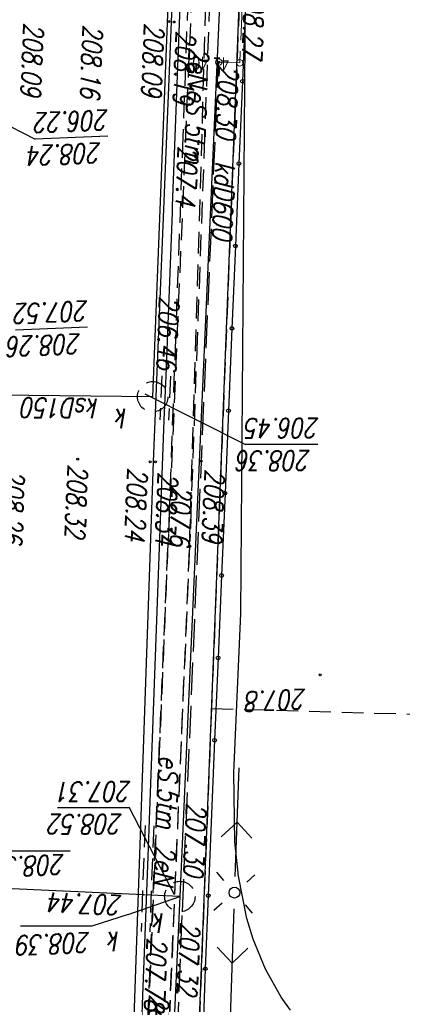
# Model space of a CAD drawing. Extents: x -110 to 11927435, y -6590197 to 5675023.
# Tile 45 of 71: x -74 to -56, y -240 to -194. Entities that reach past the tile are written whole.
import ezdxf
from ezdxf.enums import TextEntityAlignment as Align

# ---------------------------------------------------------------- set-up
doc = ezdxf.new("R2010")
doc.units = 0
doc.header["$PDMODE"] = 33
doc.header["$PDSIZE"] = 0.3
for name, pattern in [('BGT', [0]), ('KOC', [2, 1.5, -0.5]), ('KOJ', [0]), ('KOU', [1.5, 1, -0.5]), ('UBE', [1.5, 1, -0.5]), ('UOK', [1.5, 1, -0.5]), ('UPE', [0]), ('UPK', [0]), ('WRC', [0])]:
    doc.linetypes.add(name, pattern=pattern)
doc.layers.get('0').update_dxf_attribs({"color": 250, "linetype": 'CONTINUOUS', "lineweight": 100})
doc.layers.add('_0', color=7, linetype='CONTINUOUS')
for name, color, linetype, lineweight, plot in [('PP$$O', 209, 'CONTINUOUS', 13, False), ('PPULO', 181, 'CONTINUOUS', 13, False), ('PPULP', 181, 'CONTINUOUS', 13, False)]:
    doc.layers.add(name, color=color, linetype=linetype, lineweight=lineweight, plot=plot)
doc.styles.add('K1_ACAD', font='romans.shx', dxfattribs={"width": 0.8, "oblique": 12})
doc.styles.add('OPIS_PIK', font='txt', dxfattribs={"width": 0.8, "height": 1.2})
doc.styles.get("Standard").update_dxf_attribs({"font": 'Simplex.SHX', "width": 0.75})

# ---------------------------------------------------------------- blocks, each defined once
blk = doc.blocks.new('other_WSU')
at = {"linetype": 'Continuous'}
blk.add_circle((0, 0), 0.045, dxfattribs=at)
blk = doc.blocks.new('other_WSP')
at = {"linetype": 'Continuous'}
blk.add_circle((0, 0), 0.045, dxfattribs=at)
blk = doc.blocks.new('other_SLS')
at = {"linetype": 'Continuous'}
blk.add_circle((0, 0), 0.25, dxfattribs=at)
blk = doc.blocks.new('other_PNN')
at = {"linetype": 'Continuous'}
for p, q in [((3.25, 0), (2.5429, 0.7071)), ((0.75, 0), (5.75, 0)), ((3.25, 0), (2.5429, -0.7071))]:
    blk.add_line(p, q, dxfattribs=at)
blk = doc.blocks.new('other_LAT')
at = {"linetype": 'Continuous'}
for p, q in [((0, 0.75), (0, 1.25)), ((-1.25, 0), (-0.75, 0)), ((0.75, 0), (1.25, 0)), ((0, -0.75), (0, -1.25))]:
    blk.add_line(p, q, dxfattribs=at)
blk = doc.blocks.new('other_UGE')
at = {"linetype": 'Continuous'}
blk.add_circle((0, 0), 0.0625, dxfattribs=at)
blk = doc.blocks.new('PIK_UL')
at = {"layer": 'PPULP'}
blk.add_point((0, 0), dxfattribs=at)
at = {"layer": 'PP$$O', "oblique": 15, "width": 0.8, "flags": 1}
blk.add_attdef('KOD', (1, -1.3), '', height=0.5, dxfattribs=at)
at = {"layer": 'PPULO', "color": 0, "style": 'OPIS_PIK', "width": 0.8}
blk.add_attdef('NR_PKT', (1, -0.5), '', height=1.2, dxfattribs=at)
blk = doc.blocks.new('mdcp Łuszczanowiece')
at = {"layer": '_0', "linetype": 'UPK'}
for p, q in [((6591217.688, 5674909.657), (6591219.804, 5674954.603)), ((6591220.074, 5674910.491), (6591217.688, 5674909.657)), ((6591215.424, 5674858.608), (6591217.688, 5674909.657)), ((6591217.688, 5674909.657), (6591226.482, 5674909.258)), ((6591218.938, 5674886.622), (6591218.045, 5674864.199)), ((6591218.938, 5674886.622), (6591232.468, 5674886.484))]:
    blk.add_line(p, q, dxfattribs=at)
at = {"layer": '_0', "linetype": 'UBE'}
for p, q in [((6591217.24, 5674893.52), (6591218.77, 5674928.79)), ((6591219.68, 5674928.79), (6591218.21, 5674893.01)), ((6591218.348, 5674919.931), (6591217.975, 5674911.051)), ((6591219.347, 5674919.889), (6591218.975, 5674911.009)), ((6591217.975, 5674911.051), (6591217.603, 5674902.171)), ((6591218.893, 5674906.399), (6591219.076, 5674911.288)), ((6591219.293, 5674906.384), (6591219.476, 5674911.273)), ((6591218.975, 5674911.009), (6591218.602, 5674902.129)), ((6591217.603, 5674902.171), (6591217.23, 5674893.291)), ((6591218.602, 5674902.129), (6591218.23, 5674893.249)), ((6591217.24, 5674893.52), (6591216.11, 5674856.06)), ((6591216.63, 5674855.93), (6591218.21, 5674893.01)), ((6591216.89, 5674883.968), (6591217.23, 5674893.288)), ((6591217.89, 5674883.932), (6591218.23, 5674893.252)), ((6591218.122, 5674885.669), (6591218.207, 5674887.705)), ((6591218.522, 5674885.653), (6591218.607, 5674887.688)), ((6591216.55, 5674874.648), (6591216.89, 5674883.968)), ((6591217.55, 5674874.612), (6591217.89, 5674883.932)), ((6591216.21, 5674865.328), (6591216.55, 5674874.648)), ((6591217.21, 5674865.292), (6591217.55, 5674874.612))]:
    blk.add_line(p, q, dxfattribs=at)
at = {"layer": '_0', "linetype": 'UPE'}
for p, q in [((6591219.935, 5674928.158), (6591219.403, 5674914.626)), ((6591219.403, 5674914.626), (6591219.176, 5674908.647)), ((6591219.176, 5674908.647), (6591218.407, 5674887.696)), ((6591218.407, 5674887.696), (6591218.322, 5674885.661)), ((6591218.322, 5674885.661), (6591218.032, 5674878.131)), ((6591218.032, 5674878.131), (6591218.021, 5674877.836)), ((6591218.021, 5674877.836), (6591217.551, 5674865.35))]:
    blk.add_line(p, q, dxfattribs=at)
at = {"layer": '_0'}
blk.add_line((6591216.91, 5674918.49), (6591213.55, 5674832.79), dxfattribs=at)
at = {"layer": '_0', "linetype": 'KOU'}
for p, q in [((6591216.23, 5674900.99), (6591216.91, 5674918.49)), ((6591216.23, 5674900.99), (6591190.86, 5674901.7)), ((6591214.42, 5674855.05), (6591216.23, 5674900.99))]:
    blk.add_line(p, q, dxfattribs=at)
at = {"layer": '_0', "linetype": 'KOC'}
for p, q in [((6591217.87, 5674918.03), (6591217.572, 5674910.356)), ((6591217.572, 5674910.356), (6591215.911, 5674871.201))]:
    blk.add_line(p, q, dxfattribs=at)
at = {"layer": '_0', "linetype": 'KOJ'}
for p, q in [((6591218.917, 5674889.619), (6591219.91, 5674918.12)), ((6591216.631, 5674834.051), (6591218.917, 5674889.619))]:
    blk.add_line(p, q, dxfattribs=at)
at = {"layer": '_0', "linetype": 'BGT'}
for p, q in [((6591216.515, 5674912.984), (6591216.648, 5674916.35)), ((6591216.381, 5674909.618), (6591216.515, 5674912.984)), ((6591216.248, 5674906.252), (6591216.381, 5674909.618)), ((6591216.088, 5674902.456), (6591216.248, 5674906.252)), ((6591215.928, 5674898.659), (6591216.088, 5674902.456)), ((6591215.767, 5674894.862), (6591215.928, 5674898.659)), ((6591215.607, 5674891.066), (6591215.767, 5674894.862)), ((6591215.447, 5674887.269), (6591215.607, 5674891.066)), ((6591215.287, 5674883.472), (6591215.447, 5674887.269)), ((6591215.127, 5674879.675), (6591215.287, 5674883.472)), ((6591214.966, 5674875.879), (6591215.127, 5674879.675)), ((6591214.806, 5674872.082), (6591214.966, 5674875.879)), ((6591214.646, 5674868.285), (6591214.806, 5674872.082))]:
    blk.add_line(p, q, dxfattribs=at)
at = {"layer": '_0', "linetype": 'WRC'}
for p, q in [((6591212.593, 5674914.897), (6591213.019, 5674914.297)), ((6591213.019, 5674914.297), (6591213.748, 5674913.006)), ((6591213.748, 5674913.006), (6591214.314, 5674911.625)), ((6591214.314, 5674911.625), (6591214.605, 5674910.67)), ((6591214.605, 5674910.67), (6591214.988, 5674908.724)), ((6591214.988, 5674908.724), (6591215.148, 5674907.14)), ((6591215.148, 5674907.14), (6591215.207, 5674903.959)), ((6591215.207, 5674903.959), (6591214.884, 5674896.616)), ((6591214.884, 5674896.616), (6591214.589, 5674859.343))]:
    blk.add_line(p, q, dxfattribs=at)
at = {"layer": '_0', "linetype": 'Continuous'}
for p, q in [((6591220.074, 5674910.491), (6591221.739, 5674911.02)), ((6591221.739, 5674911.02), (6591225.029, 5674911.02)), ((6591217.93, 5674909.576), (6591220, 5674905.574)), ((6591222.74, 5674907.567), (6591226.03, 5674907.567)), ((6591220, 5674905.574), (6591223.323, 5674905.574)), ((6591211.335, 5674888.821), (6591214.657, 5674888.821)), ((6591219.298, 5674886.492), (6591214.657, 5674888.821)), ((6591221.943, 5674883.415), (6591225.263, 5674883.554)), ((6591221.008, 5674874.618), (6591224.359, 5674874.758)), ((6591231.567, 5674871.031), (6591224.359, 5674874.758))]:
    blk.add_line(p, q, dxfattribs=at)
at = {"layer": '_0', "color": 7, "linetype": 'KOC', "lineweight": 18, "flags": 128}
blk.add_lwpolyline([(6591215.73, 5674867.62), (6591214.772, 5674867.657), (6591214.93, 5674871.238), (6591215.899, 5674871.201)], dxfattribs=at)
at = {"layer": '_0', "linetype": 'BGT'}
for centre in [(6591216.515, 5674912.984), (6591216.381, 5674909.618), (6591216.088, 5674902.456), (6591215.928, 5674898.659), (6591215.767, 5674894.862), (6591215.607, 5674891.066), (6591215.447, 5674887.269), (6591215.287, 5674883.472), (6591215.127, 5674879.675), (6591214.966, 5674875.879), (6591214.806, 5674872.082)]:
    blk.add_circle(centre, 0.085, dxfattribs=at)
at = {"layer": '_0', "linetype": 'UOK'}
for centre in [(6591217.688, 5674909.657), (6591218.938, 5674886.623)]:
    blk.add_circle(centre, 0.7, dxfattribs=at)
at = {"layer": '_0'}
for name, p, rotation in [('other_PNN', (6591215.172, 5674909.48), 88.02312400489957), ('other_LAT', (6591215.172, 5674909.48), 40.80214672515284), ('other_SLS', (6591215.172, 5674909.48), 2.395774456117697), ('other_PNN', (6591215.172, 5674909.48), 267.8372727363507), ('other_WSP', (6591211.217, 5674899.434), 2.395993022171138), ('other_WSU', (6591216.706, 5674889.597), 2.396703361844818), ('other_WSU', (6591218.805, 5674889.624), 2.39681264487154), ('other_WSU', (6591219.055, 5674889.625), 2.39683996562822), ('other_WSU', (6591222.395, 5674889.495), 2.39703121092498), ('other_WSU', (6591217.947, 5674869.352), 2.39722245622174), ('other_WSU', (6591218.19, 5674869.332), 2.39724977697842)]:
    blk.add_blockref(name, p, dxfattribs=dict(at, rotation=rotation))
at = {"layer": '_0', "color": 253}
for name, p, rotation in [('other_PNN', (6591215.172, 5674909.48), 88.02312400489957), ('other_LAT', (6591215.172, 5674909.48), 40.80214672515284), ('other_SLS', (6591215.172, 5674909.48), 2.395774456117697), ('other_PNN', (6591215.172, 5674909.48), 267.8372727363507), ('other_WSP', (6591211.217, 5674899.434), 2.395993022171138), ('other_WSU', (6591216.706, 5674889.597), 2.396703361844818), ('other_WSU', (6591218.805, 5674889.624), 2.396812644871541), ('other_WSU', (6591219.055, 5674889.625), 2.39683996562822), ('other_WSU', (6591222.395, 5674889.495), 2.39703121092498), ('other_WSU', (6591215.899, 5674871.201), 2.3971404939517), ('other_WSU', (6591217.947, 5674869.352), 2.39722245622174), ('other_WSU', (6591218.19, 5674869.332), 2.39724977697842)]:
    blk.add_blockref(name, p, dxfattribs=dict(at, rotation=rotation))
at = {"layer": '_0'}
blk.add_blockref('other_UGE', (6591217.24, 5674893.52), dxfattribs=at)
at = {"layer": '_0', "color": 253}
blk.add_blockref('other_UGE', (6591217.24, 5674893.52), dxfattribs=at)
at = {"layer": '_0', "xscale": 0.5, "yscale": 0.5, "zscale": 0.5}
for p, values in [((6591214.93, 5674871.238, 208.299), {'NR_PKT': '41'}), ((6591215.899, 5674871.201, 208.299), {'NR_PKT': '40'})]:
    blk.add_blockref('PIK_UL', p, dxfattribs=at).add_auto_attribs(values)
at = {"layer": '_0', "style": 'K1_ACAD', "oblique": 12, "width": 0.8}
for s, rotation, p in [('2eN', 87.64, (6591219.089, 5674914.158)), ('207.78', 87.7479, (6591219.185, 5674911.539)), ('207.32', 87.3064, (6591217.656, 5674910.818)), ('208.39', 2.3963, (6591221.82, 5674911.32)), ('207.44', 357.3472, (6591220.323, 5674909.627)), ('2eN', 87.64, (6591218.797, 5674907.294)), ('207.30', 87.46, (6591217.372, 5674905.322)), ('5tm', 87.64, (6591218.687, 5674904.616)), ('eS', 87.3333, (6591218.627, 5674903.151)), ('207.8', 2.396, (6591211.875, 5674900.105)), ('208.39', 87.6112, (6591216.52, 5674889.952)), ('208.34', 87.6063, (6591218.678, 5674890.081)), ('208.26', 88.0888, (6591225.75, 5674889.987)), ('208.24', 87.6063, (6591220.079, 5674889.879)), ('208.32', 87.5843, (6591222.834, 5674889.727)), ('ksD150', 359.411, (6591221.415, 5674886.708)), ('206.46', 87.7184, (6591218.623, 5674881.978)), ('kdD600', 87.4609, (6591216.042, 5674875.763)), ('207.4', 87.6646, (6591217.765, 5674875.056)), ('5tm', 87.57, (6591217.4, 5674873.96)), ('208.30', 87.4603, (6591215.878, 5674871.331)), ('eS', 87.57, (6591217.33, 5674872.45)), ('208.19', 87.6599, (6591217.855, 5674869.749)), ('2eN', 87.57, (6591217.25, 5674870.5)), ('208.09', 87.5847, (6591219.309, 5674869.397)), ('208.16', 87.6769, (6591222.144, 5674869.46)), ('208.09', 87.5847, (6591224.867, 5674869.376)), ('208.27', 87.4603, (6591214.669, 5674867.634))]:
    blk.add_text(s, height=0.9, rotation=rotation, dxfattribs=at).set_placement(p)
for rotation, p in [(2.3963, (6591220.998, 5674911.285)), (2.3961, (6591218.912, 5674910.448)), (2.397, (6591220.644, 5674887.181))]:
    blk.add_text('k', height=0.9, rotation=rotation, dxfattribs=at).set_placement(p, align=Align.RIGHT)
for s, rotation, p in [('208.39', 2.3969, (6591226.351, 5674908.767)), ('207.6', 88.26, (6591217.24, 5674893.52))]:
    blk.add_text(s, height=0.9, rotation=rotation, dxfattribs=at).set_placement(p, align=Align.TOP_RIGHT)
for s, p in [('208.52', (6591220.322, 5674906.774)), ('207.31', (6591219.92, 5674905.274)), ('208.36', (6591211.656, 5674890.021)), ('206.45', (6591211.254, 5674888.521))]:
    blk.add_text(s, height=0.9, dxfattribs=at).set_placement(p, align=Align.TOP_LEFT)
for s, rotation, p in [('208.26', 2.3973, (6591222.214, 5674884.628)), ('207.52', 2.3973, (6591221.876, 5674883.112)), ('208.24', 2.3974, (6591221.279, 5674875.83)), ('206.22', 2.3974, (6591220.94, 5674874.315))]:
    blk.add_text(s, height=0.9, rotation=rotation, dxfattribs=at).set_placement(p, align=Align.TOP_LEFT)

msp = doc.modelspace()

# ---------------------------------------------------------------- block references
at = {"layer": '_0', "linetype": 'ByBlock', "lineweight": 9, "rotation": 180}
msp.add_blockref('mdcp Łuszczanowiece', (6591151.409, 5674674.849), dxfattribs=at)

doc.saveas('drawing.dxf')
